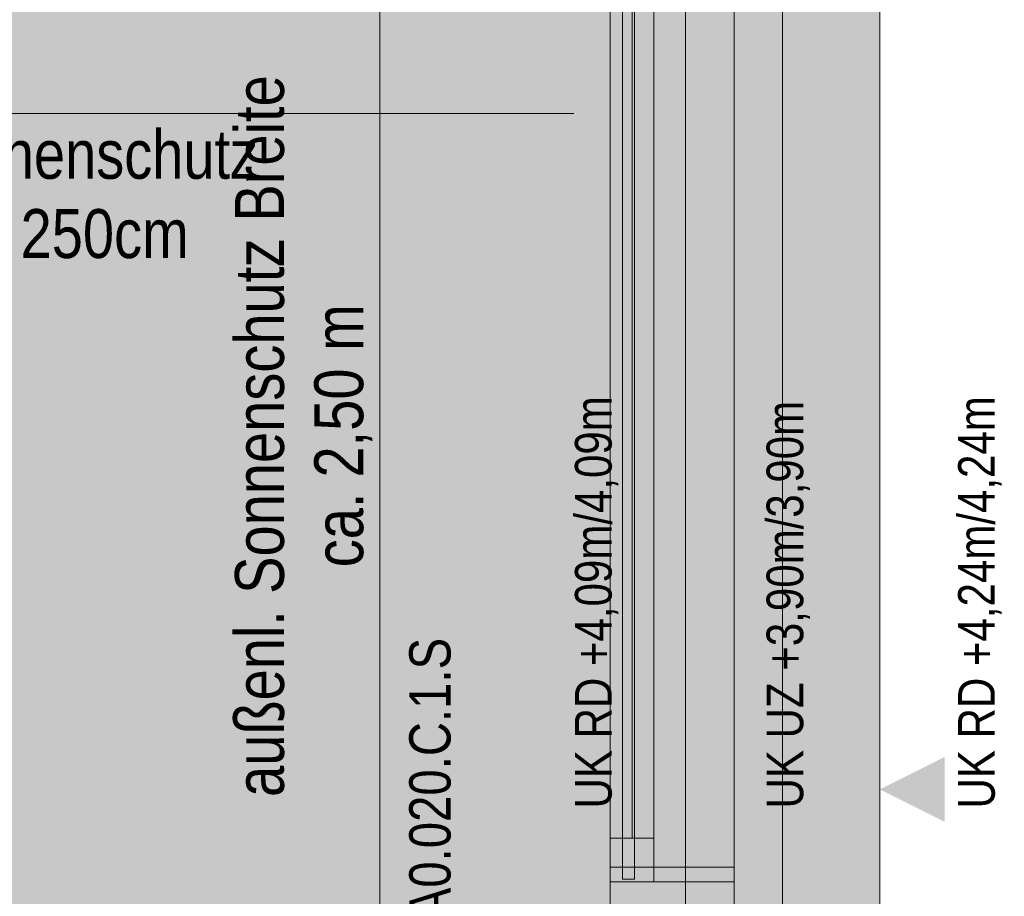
# Model space of a CAD drawing. Extents: x -620 to 300, y 62 to 1162.
# Tile 6 of 93: x -488 to -447, y 272 to 308. Entities that reach past the tile are written whole.
import ezdxf
from ezdxf.lldxf.tags import DXFTag

# ---------------------------------------------------------------- set-up
doc = ezdxf.new("R2010")
doc.units = 0
doc.layers.get('0').update_dxf_attribs({"lineweight": 13})
for name, color, linetype, lineweight, true_color in [('00_Beschriftung UZ', 3, 'Continuous', 35, 0x00ff00), ('30 -33 Aussenwände- 7 Fassade_ Elemente', 7, 'Continuous', 9, 0x00aacc), ('30 -34 Innenwände- 2 nichttragend', 7, 'Continuous', 18, 0xff7fe6), ('30 -35 Decken- 1 Konstruktion-Träger- Stahlbeton', 7, 'Continuous', 13, 0x33aa00), ('70 -72 Beschriftung- 1 Beschriftung allgemein', 7, 'Continuous', 9, 0xff6633), ('70 -76 Bemaßung- 2 Allgemein', 9, 'Continuous', 5, 0x808080), ('iwb_Layout BA_Markierung', 7, 'Continuous', 9, 0xbadcdc), ('iwb_Schraffur_Unterzug', 7, 'Continuous', 5, 0xffffcc)]:
    doc.layers.add(name, color=color, linetype=linetype, lineweight=lineweight, true_color=true_color)
doc.layers.add('30 -33 Aussenwände- 8 Sonnenschutz', color=7, linetype='Continuous', lineweight=9)
doc.layers.add('70 -71 Achsen- 1 Gebäudeachsen', color=7, linetype='STRICHPUNKT2-A06G94JT8I', lineweight=18)
doc.styles.get("Standard").update_dxf_attribs({"font": 'ARIALN.TTF'})
tags = doc.linetypes.add('fein_strichliert-A06G94JU8I', pattern=[4, 1, -2, 1]).pattern_tags.tags
tags[8:9] = [DXFTag(74, 4), DXFTag(75, 0), DXFTag(340, '0'), DXFTag(46, 0.0), DXFTag(50, 0.0), DXFTag(44, 0.0), DXFTag(45, 0.0)]
tags[6:7] = [DXFTag(74, 4), DXFTag(75, 0), DXFTag(340, '0'), DXFTag(46, 0.0), DXFTag(50, 0.0), DXFTag(44, 0.0), DXFTag(45, 0.0)]
tags[4:5] = [DXFTag(74, 4), DXFTag(75, 0), DXFTag(340, '0'), DXFTag(46, 0.0), DXFTag(50, 0.0), DXFTag(44, 0.0), DXFTag(45, 0.0)]
tags = doc.linetypes.add('STRICHPUNKT2-A06G94JT8I', pattern=[12.7, 6.35, -3.175, 0, -3.175]).pattern_tags.tags
tags[10:11] = [DXFTag(74, 4), DXFTag(75, 0), DXFTag(340, '0'), DXFTag(46, 0.0), DXFTag(50, 0.0), DXFTag(44, 0.0), DXFTag(45, 0.0)]
tags[8:9] = [DXFTag(74, 4), DXFTag(75, 0), DXFTag(340, '0'), DXFTag(46, 0.0), DXFTag(50, 0.0), DXFTag(44, 0.0), DXFTag(45, 0.0)]
tags[6:7] = [DXFTag(74, 4), DXFTag(75, 0), DXFTag(340, '0'), DXFTag(46, 0.0), DXFTag(50, 0.0), DXFTag(44, 0.0), DXFTag(45, 0.0)]
tags[4:5] = [DXFTag(74, 4), DXFTag(75, 0), DXFTag(340, '0'), DXFTag(46, 0.0), DXFTag(50, 0.0), DXFTag(44, 0.0), DXFTag(45, 0.0)]

# ---------------------------------------------------------------- blocks, each defined once
blk = doc.blocks.new('Polygon-A06G94JL8I')
at = {"color": 0, "linetype": 'ByBlock', "lineweight": -2, "ltscale": 0.13}
blk.add_solid([(-459.485, 86.607), (-538.631, 86.396), (-459.318, 1083.814), (-538.631, 1083.814)], dxfattribs=at)
blk = doc.blocks.new('Referenz-A06G94JV8I')
at = {"layer": '00_Beschriftung UZ', "color": 0, "linetype": 'Continuous', "lineweight": -2, "ltscale": 0.13}
blk.add_line((-458.177, 270.914), (-458.177, 320.114), dxfattribs=at)
for points in [[(-462.848, 275.182), (-460.177, 276.514), (-462.846, 277.852)], [(-454.848, 275.182), (-452.177, 276.514), (-454.846, 277.852)], [(-449.507, 275.182), (-452.177, 276.514), (-449.508, 277.852)]]:
    blk.add_solid(points, dxfattribs=at)
at = {"layer": '30 -33 Aussenwände- 7 Fassade_ Elemente', "color": 0, "linetype": 'Continuous', "lineweight": -2, "ltscale": 0.13}
for p, q in [((-452.177, 224.114), (-452.177, 320.114)), ((-463.277, 273.314), (-463.277, 317.714)), ((-461.477, 317.714), (-461.477, 273.314)), ((-462.377, 274.514), (-462.377, 315.914)), ((-463.277, 272.714), (-463.277, 274.514)), ((-463.277, 274.514), (-461.477, 274.514)), ((-461.477, 274.514), (-461.477, 272.714)), ((-461.477, 273.314), (-463.277, 273.314)), ((-463.277, 272.714), (-458.177, 272.714)), ((-463.277, 271.514), (-463.277, 272.714)), ((-461.477, 272.714), (-463.277, 272.714)), ((-458.177, 272.714), (-458.177, 271.514))]:
    blk.add_line(p, q, dxfattribs=at)
at = {"layer": '30 -33 Aussenwände- 8 Sonnenschutz', "color": 0, "linetype": 'Continuous', "lineweight": -2, "ltscale": 0.13}
blk.add_line((-472.757, 315.974), (-472.757, 268.974), dxfattribs=at)
at = {"layer": '30 -34 Innenwände- 2 nichttragend', "color": 0, "lineweight": -2}
for p, q in [((-463.277, 320.114), (-463.277, 270.914)), ((-462.777, 318.214), (-462.777, 272.814)), ((-462.777, 272.814), (-462.777, 318.214)), ((-462.277, 272.814), (-462.277, 318.214)), ((-462.277, 318.214), (-462.277, 272.814)), ((-462.777, 273.314), (-463.277, 273.314)), ((-463.277, 273.314), (-463.277, 270.914)), ((-462.777, 272.814), (-462.777, 273.314)), ((-458.177, 273.314), (-462.277, 273.314)), ((-462.277, 273.314), (-462.277, 272.814)), ((-458.177, 270.914), (-458.177, 273.314)), ((-462.277, 272.814), (-462.777, 272.814)), ((-462.777, 272.814), (-462.277, 272.814))]:
    blk.add_line(p, q, dxfattribs=at)
at = {"layer": '30 -35 Decken- 1 Konstruktion-Träger- Stahlbeton', "color": 0, "linetype": 'fein_strichliert-A06G94JU8I', "lineweight": -2, "ltscale": 0.13}
for p, q in [((-460.177, 223.614), (-460.177, 605.614)), ((-452.177, 223.614), (-452.177, 605.614))]:
    blk.add_line(p, q, dxfattribs=at)
at = {"layer": '70 -71 Achsen- 1 Gebäudeachsen', "color": 0, "linetype": 'STRICHPUNKT2-A06G94JT8I', "lineweight": -2, "ltscale": 0.13}
blk.add_line((-456.177, 1084.554), (-456.177, 85.114), dxfattribs=at)
at = {"layer": '70 -72 Beschriftung- 1 Beschriftung allgemein', "color": 0, "linetype": 'Continuous', "lineweight": -2, "ltscale": 0.13}
blk.add_line((-464.777, 304.345), (-511.777, 304.345), dxfattribs=at)
at = {"layer": '70 -76 Bemaßung- 2 Allgemein', "color": 0, "lineweight": -2}
blk.add_solid([(-457.507, 275.182), (-460.177, 276.514), (-457.508, 277.852)], dxfattribs=at)
at = {"layer": '00_Beschriftung UZ', "color": 0, "linetype": 'ByBlock', "lineweight": -2, "ltscale": 0.13, "char_height": 1.51033, "attachment_point": 1, "rotation": 90}
for s, insert in [('{\\fArial Narrow;UK RD +4,09m/4,09m}', (-464.728, 275.732)), ('{\\fArial Narrow;UK UZ +3,90m/3,90m}', (-456.84, 275.732)), ('{\\fArial Narrow;UK RD +4,24m/4,24m}', (-448.953, 275.732))]:
    blk.add_mtext(s, dxfattribs=dict(at, insert=insert))
at = {"layer": '70 -72 Beschriftung- 1 Beschriftung allgemein', "color": 0, "linetype": 'Continuous', "lineweight": -2, "ltscale": 0.13, "attachment_point": 1, "rotation": 90}
for s, insert, char_height in [('{\\fArial Narrow;Breite}', (-478.725, 299.89), 2.01377), ('{\\fArial Narrow;Sonnenschutz}', (-478.725, 284.565), 2.01377), ('{\\fArial Narrow;m}', (-475.462, 294.571), 2.01377), ('{\\fArial Narrow;2,50}', (-475.462, 289.354), 2.01377), ('{\\fArial Narrow;ca.}', (-475.462, 285.659), 2.01377), ('{\\fArial Narrow;außenl.}', (-478.725, 276.204), 2.01377), ('{\\fArial Narrow;FA.A0.020.C.1.S}', (-471.551, 268.14), 1.7)]:
    blk.add_mtext(s, dxfattribs=dict(at, insert=insert, char_height=char_height))
at = {"layer": '70 -72 Beschriftung- 1 Beschriftung allgemein', "color": 0, "linetype": 'Continuous', "lineweight": -2, "ltscale": 0.13, "char_height": 2.01377, "attachment_point": 1}
for s, insert in [('{\\fArial Narrow;Sonnenschutz}', (-492.392, 303.668)), ('{\\fArial Narrow;250cm}', (-487.554, 300.405))]:
    blk.add_mtext(s, dxfattribs=dict(at, insert=insert))
blk = doc.blocks.new('Referenz-A06G94JX8I')
at = {"layer": 'iwb_Schraffur_Unterzug', "linetype": 'Continuous', "ltscale": 0.13}
for points in [[(-460.176, 223.692), (-460.176, 440.614), (-452.176, 223.692), (-452.176, 440.614)], [(-460.176, 223.614), (-460.176, 394.614), (-452.176, 223.614), (-452.176, 394.614)]]:
    blk.add_solid(points, dxfattribs=at)

msp = doc.modelspace()

# ---------------------------------------------------------------- block references
at = {"color": 8, "lineweight": 13, "ltscale": 0.13, "true_color": 0x808080}
msp.add_blockref('Referenz-A06G94JV8I', (0, 0), dxfattribs=at)
at = {"color": 8, "lineweight": 25, "ltscale": 0.25, "true_color": 0x808080}
msp.add_blockref('Referenz-A06G94JX8I', (0, 0), dxfattribs=at)
at = {"layer": 'iwb_Layout BA_Markierung', "ltscale": 0.13}
msp.add_blockref('Polygon-A06G94JL8I', (0, 0), dxfattribs=at)

doc.saveas('drawing.dxf')
